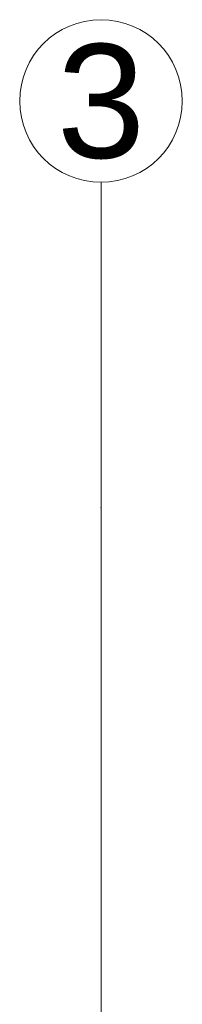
# Model space of a CAD drawing. Header units: millimetres. Extents: x -573548 to 674770, y -210017 to -47794.
# Tile 67 of 234: x 95047 to 95547, y -117068 to -114040. Entities that reach past the tile are written whole.
import ezdxf
from ezdxf.enums import TextEntityAlignment as Align

# ---------------------------------------------------------------- set-up
doc = ezdxf.new("R2010")
doc.units = ezdxf.units.MM
doc.layers.add('A.03 RZUT PARTERU_is$0$Structural - Grid', color=8, linetype='Continuous', lineweight=9)
doc.layers.add('A.03 RZUT PARTERU_is$0$Structural - Grid_Nr_pióra__17', color=8, linetype='Continuous', lineweight=9)
doc.styles.add('A.03 RZUT PARTERU_is$0$STYL_AUTOMATYCZNY_2', font='arial.ttf')

# ---------------------------------------------------------------- blocks, each defined once
blk = doc.blocks.new('A.03 RZUT PARTERU_is$0$Standardowy znacznik osi')
at = {"layer": 'A.03 RZUT PARTERU_is$0$Structural - Grid_Nr_pióra__17'}
for p, q in [((1000, 0), (17855.4, 0)), ((17855.4, 0), (18855.4, 0))]:
    blk.add_line(p, q, dxfattribs=at)
blk.add_circle((19105.4, 0), 250, dxfattribs=at)
blk.add_point((17855.4, 0), dxfattribs=at)
blk.add_point((17855.4, 0), dxfattribs=at)
at = {"layer": 'A.03 RZUT PARTERU_is$0$Structural - Grid_Nr_pióra__17', "style": 'A.03 RZUT PARTERU_is$0$STYL_AUTOMATYCZNY_2'}
for tag, p in [('AC_MarkerText_1_0', (5, -80)), ('AC_MarkerText_1_1', (19360.4, -80))]:
    blk.add_attdef(tag, text='', height=350, rotation=270, dxfattribs=at).set_placement(p, align=Align.TOP_CENTER)
blk = doc.blocks.new('A.03 RZUT PARTERU_is')
at = {"layer": 'A.03 RZUT PARTERU_is$0$Structural - Grid'}
ref = blk.add_blockref('A.03 RZUT PARTERU_is$0$Standardowy znacznik osi', (750516.3, -108395.1), dxfattribs=dict(at, zscale=1000, rotation=90))
ref.add_attrib('AC_MarkerText_1_1', '3', dxfattribs={"layer": 'A.03 RZUT PARTERU_is$0$Structural - Grid_Nr_pióra__17', "color": 20, "lineweight": 15, "true_color": 0xf73328, "height": 350, "rotation": 360, "style": 'A.03 RZUT PARTERU_is$0$STYL_AUTOMATYCZNY_2'}).set_placement((750516.3, -89114.7), align=Align.TOP_CENTER)

msp = doc.modelspace()

# ---------------------------------------------------------------- block references
at = {"color": 150}
msp.add_blockref('A.03 RZUT PARTERU_is', (-655219.6, -25000), dxfattribs=at)

doc.saveas('drawing.dxf')
